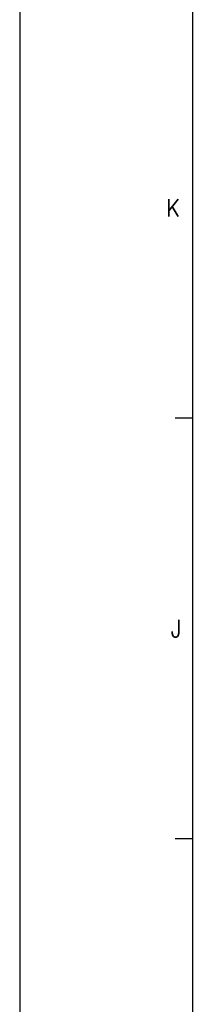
# Model space of a CAD drawing. Header units: millimetres. Extents: x -418 to 1025, y -151 to 443.
# Tile 14 of 52: x -418 to -398, y 273 to 386. Entities that reach past the tile are written whole.
import ezdxf

# ---------------------------------------------------------------- set-up
doc = ezdxf.new("R2010")
doc.units = ezdxf.units.MM
doc.layers.add('1', color=7, linetype='Continuous')
doc.styles.add('CONVERTER_12', font='txt.shx', dxfattribs={"width": 0.9})

# ---------------------------------------------------------------- blocks, each defined once
blk = doc.blocks.new('_A1', base_point=(416.98, -145.5))
at = {"layer": '1', "color": 2, "linetype": 'Continuous'}
for p, q in [((-418.02, 443.5), (-418.02, -150.5)), ((-398.02, 340.37), (-400.02, 340.37)), ((-398.02, 291.7), (-400.02, 291.7))]:
    blk.add_line(p, q, dxfattribs=at)
at = {"layer": '1', "color": 7, "linetype": 'Continuous'}
blk.add_line((-398.02, 438.5), (-398.02, -145.5), dxfattribs=at)
at = {"layer": '1', "color": 2, "char_height": 2, "attachment_point": 4, "line_spacing_factor": 1.20048, "style": 'CONVERTER_12'}
for s, insert in [('K', (-401.06, 364.7)), ('J', (-400.53, 316.03))]:
    blk.add_mtext(s, dxfattribs=dict(at, insert=insert))

msp = doc.modelspace()

# ---------------------------------------------------------------- block references
msp.add_blockref('_A1', (416.98, -145.5))

doc.saveas('drawing.dxf')
